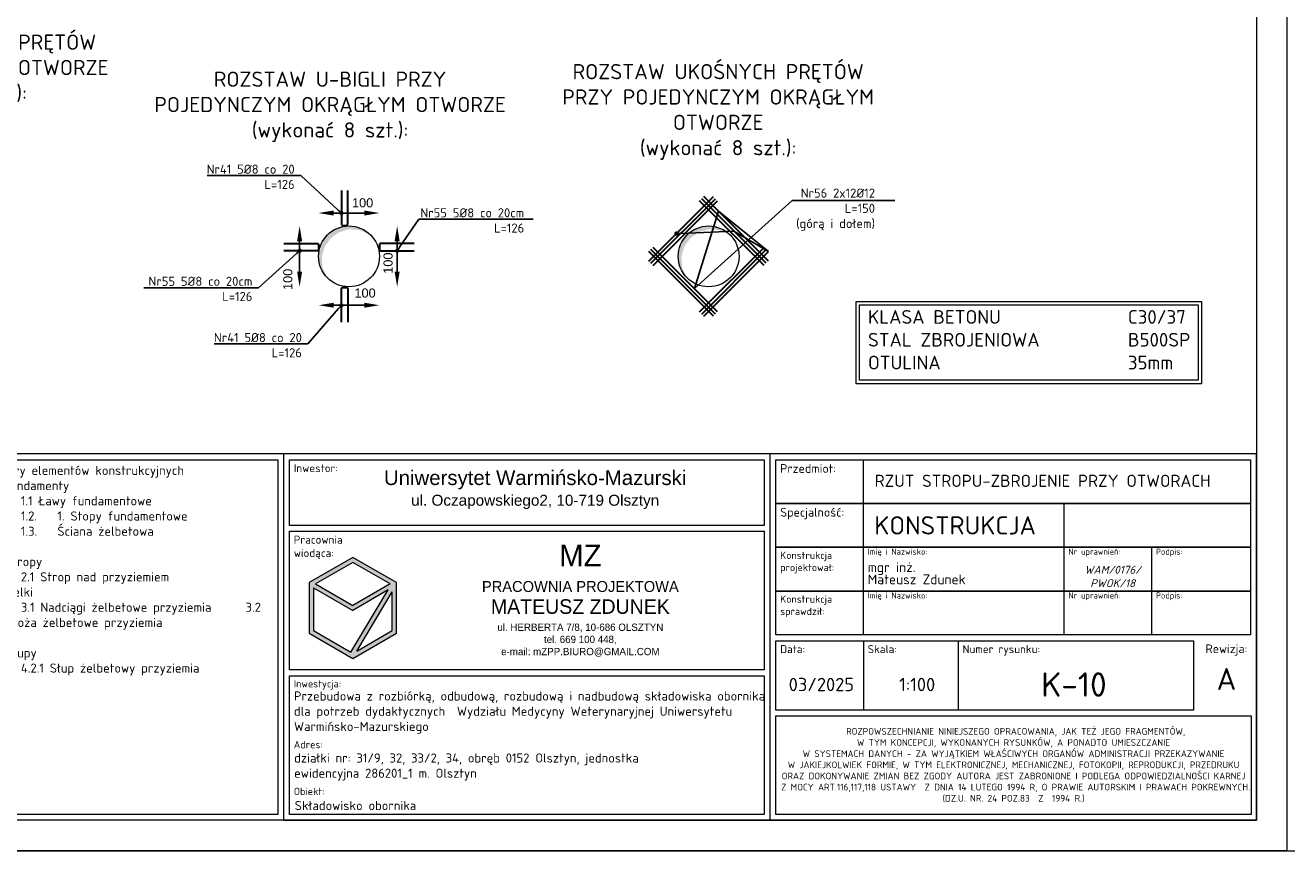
# Model space of a CAD drawing. Header units: millimetres. Extents: x -81893328 to 44149, y -26843406 to 95443303.
# Tile 17 of 100: x 28637 to 30712, y -9147 to -7758. Entities that reach past the tile are written whole.
import ezdxf
from ezdxf import colors
from ezdxf.entities.mleader import LeaderData, LeaderLine
from ezdxf.math import Vec2, Vec3

# ---------------------------------------------------------------- set-up
doc = ezdxf.new("R2010")
doc.units = ezdxf.units.MM
doc.linetypes.add('CONTINOUS', pattern=[0])
for name, color, linetype, lineweight in [('aRMZ - opisy', 7, 'Continuous', 5), ('aRMZ - tabelka i ramka', 63, 'Continuous', 13), ('aRMZ - wymiarowanie', 4, 'Continuous', 13), ('gruba', 92, 'Continuous', 30), ('kRMZ - otwory', 251, 'Continuous', 5)]:
    doc.layers.add(name, color=color, linetype=linetype, lineweight=lineweight)
doc.styles.add('1-100 2', font='arial.ttf', dxfattribs={"height": 15})
doc.styles.add('1-100 RM', font='isocpeur.ttf', dxfattribs={"height": 20})
doc.styles.add('1-100 RM wymiar', font='isocpeur.ttf', dxfattribs={"height": 15})
doc.styles.add('1-50 RM wymiar', font='isocpeur.ttf', dxfattribs={"height": 7.5})
doc.styles.add('4', font='arial.ttf', dxfattribs={"height": 15})
doc.dimstyles.new('wymiarowanie prętów 1-100', dxfattribs={"dimtxt": 15, "dimasz": 25, "dimexe": 1.25, "dimexo": 0.625, "dimgap": 1, "dimtad": 1, "dimdec": 0, "dimtxsty": '1-100 2', "dimcen": 2, "dimdle": 5, "dimse1": 1, "dimse2": 1, "dimclrd": 7, "dimclrt": 7, "dimadec": 0, "dimazin": 0, "dimtfac": 1, "dimtdec": 0, "dimtix": 1, "dimtmove": 1, "dimatfit": 3, "dimldrblk": 'ZNACZKI', "dimfxl": 1, "dimarcsym": 0})

# ---------------------------------------------------------------- blocks, each defined once
blk = doc.blocks.new('_Dot')
at = {"color": 0, "linetype": 'ByBlock', "lineweight": -2}
blk.add_line((-0.5, 0), (-1, 0), dxfattribs=at)
at = {"color": 0, "linetype": 'ByBlock', "const_width": 0.5}
blk.add_lwpolyline([(-0.25, 0, 1), (0.25, 0, 1)], format="xyb", close=True, dxfattribs=at)
blk = doc.blocks.new('*D1067')
at = {"layer": 'aRMZ - wymiarowanie', "color": 7, "lineweight": -2, "ltscale": 2, "transparency": 16777216}
blk.add_line((29088.1, -8113), (29088.1, -8163), dxfattribs=at)
at = {"layer": 'aRMZ - wymiarowanie', "color": 7, "ltscale": 2, "transparency": 16777216}
for points in [[(29084, -8113), (29092.3, -8113), (29088.1, -8088)], [(29084, -8163), (29092.3, -8163), (29088.1, -8188)]]:
    blk.add_solid(points, dxfattribs=at)
at = {"layer": 'Defpoints', "color": 0, "ltscale": 2, "transparency": 16777216}
for p in [(29169.4, -8088), (29088.1, -8188), (29169.4, -8188)]:
    blk.add_point(p, dxfattribs=at)
at = {"layer": 'aRMZ - wymiarowanie', "color": 7, "ltscale": 2, "transparency": 16777216, "insert": (29068.8, -8175.8), "char_height": 15, "attachment_point": 5, "rotation": 90, "style": '1-100 2'}
blk.add_mtext('100', dxfattribs=at)
blk = doc.blocks.new('ZNACZKI')
for p, q in [((0, 2.131), (0, -2.131)), ((1.507, 1.507), (-1.507, -1.507)), ((-2.131, 0), (2.131, 0))]:
    blk.add_line(p, q)
blk = doc.blocks.new('*D1068')
at = {"layer": 'aRMZ - wymiarowanie', "color": 7, "lineweight": -2, "ltscale": 2, "transparency": 16777216}
blk.add_line((29144.4, -8218.3), (29194.4, -8218.3), dxfattribs=at)
at = {"layer": 'aRMZ - wymiarowanie', "color": 7, "ltscale": 2, "transparency": 16777216}
for points in [[(29144.4, -8214.2), (29144.4, -8222.5), (29119.4, -8218.3)], [(29194.4, -8214.2), (29194.4, -8222.5), (29219.4, -8218.3)]]:
    blk.add_solid(points, dxfattribs=at)
at = {"layer": 'Defpoints', "color": 0, "ltscale": 2, "transparency": 16777216}
for p in [(29119.4, -8138), (29219.4, -8138), (29219.4, -8218.3)]:
    blk.add_point(p, dxfattribs=at)
at = {"layer": 'aRMZ - wymiarowanie', "color": 7, "ltscale": 2, "transparency": 16777216, "insert": (29195.8, -8198.3), "char_height": 15, "attachment_point": 5, "style": '1-100 2'}
blk.add_mtext('100', dxfattribs=at)
blk = doc.blocks.new('*D1069')
at = {"layer": 'aRMZ - wymiarowanie', "color": 7, "lineweight": -2, "ltscale": 2, "transparency": 16777216}
blk.add_line((29248.6, -8113), (29248.6, -8163), dxfattribs=at)
at = {"layer": 'aRMZ - wymiarowanie', "color": 7, "ltscale": 2, "transparency": 16777216}
for points in [[(29244.4, -8113), (29252.7, -8113), (29248.6, -8088)], [(29244.4, -8163), (29252.7, -8163), (29248.6, -8188)]]:
    blk.add_solid(points, dxfattribs=at)
at = {"layer": 'Defpoints', "color": 0, "ltscale": 2, "transparency": 16777216}
for p in [(29169.4, -8088), (29169.4, -8188), (29248.6, -8188)]:
    blk.add_point(p, dxfattribs=at)
at = {"layer": 'aRMZ - wymiarowanie', "color": 7, "ltscale": 2, "transparency": 16777216, "insert": (29233.7, -8149.1), "char_height": 15, "attachment_point": 5, "rotation": 90, "style": '1-100 2'}
blk.add_mtext('100', dxfattribs=at)
blk = doc.blocks.new('*D1070')
at = {"layer": 'aRMZ - wymiarowanie', "color": 7, "lineweight": -2, "ltscale": 2, "transparency": 16777216}
blk.add_line((29144.4, -8066.7), (29194.4, -8066.7), dxfattribs=at)
at = {"layer": 'aRMZ - wymiarowanie', "color": 7, "ltscale": 2, "transparency": 16777216}
for points in [[(29144.4, -8062.5), (29144.4, -8070.9), (29119.4, -8066.7)], [(29194.4, -8062.5), (29194.4, -8070.9), (29219.4, -8066.7)]]:
    blk.add_solid(points, dxfattribs=at)
at = {"layer": 'Defpoints', "color": 0, "ltscale": 2, "transparency": 16777216}
for p in [(29219.4, -8066.7), (29119.4, -8138), (29219.4, -8138)]:
    blk.add_point(p, dxfattribs=at)
at = {"layer": 'aRMZ - wymiarowanie', "color": 7, "ltscale": 2, "transparency": 16777216, "insert": (29191.8, -8050), "char_height": 15, "attachment_point": 5, "style": '1-100 2'}
blk.add_mtext('100', dxfattribs=at)
blk = doc.blocks.new('Numery elementów konstrukcyjnych')
at = {"layer": 'aRMZ - tabelka i ramka'}
blk.add_line((-9.6, -9.6), (-9.6, -592.8), dxfattribs=at)
blk.add_lwpolyline([(0, 0), (-516.6, 0), (-516.5, -602.9)], dxfattribs=at)
blk.add_lwpolyline([(-9.6, -592.8), (-507, -592.8), (-507, -9.6), (-9.6, -9.6)], close=True, dxfattribs=at)
at = {"layer": 'aRMZ - opisy', "insert": (-492, -19.6), "char_height": 15, "attachment_point": 1, "style": '1-100 RM'}
blk.add_mtext_dynamic_manual_height_columns('Numery elementów konstrukcyjnych\\P1.0 Fundamenty\\P^I1.1 Ławy fundamentowe\\P\\pxi-2,l6,t4;1.2.^I1. Stopy fundamentowe\\P1.3.^IŚciana żelbetowa\\P\\pi0,l0,t0;\\P2.0 Stropy\\P^I2.1 Strop nad przyziemiem^I\\P3.0 Belki\\P^I3.1 Nadciągi żelbetowe przyziemia ^I^I3.2 Nadproża żelbetowe przyziemia\\P^I^I\\P4.0 Słupy \\P^I4.2.1 Słup żelbetowy przyziemia', width=465.727, gutter_width=34.3, heights=[562.1], dxfattribs=at)

msp = doc.modelspace()

# ---------------------------------------------------------------- hatches: boundary and pattern name
at = {"layer": 'aRMZ - tabelka i ramka', "linetype": 'Continuous', "ltscale": 0.4}
h = msp.add_hatch(dxfattribs=at)
h.set_pattern_fill('DOTS', color=256, scale=0.6)
h.set_pattern_definition([(0, (30748.802596, -8347.647235), (0.01875, 0.0375), [0, -0.0375])])
h.paths.add_polyline_path([(29247.6291, -8674.4364), (29175.6291, -8632.8672), (29103.6291, -8674.4364), (29103.6291, -8757.5749), (29175.6291, -8799.1441), (29247.6291, -8757.5749)])
h.paths.add_polyline_path([(29234.0094, -8686.4567), (29172.511, -8789.03), (29110.8291, -8753.418), (29110.8291, -8682.7503), (29175.6291, -8720.1626)], flags=16)
h.paths.add_polyline_path([(29175.6291, -8711.8487), (29114.4291, -8676.5149), (29175.6291, -8641.1811), (29236.8291, -8676.5149)], flags=16)
h.paths.add_polyline_path([(29240.4291, -8689.7512), (29240.4291, -8753.418), (29182.0487, -8787.1239)], flags=16)
at = {"layer": 'kRMZ - otwory'}
for points in [[(29204.7341, -8102.8208), (29188.5129, -8091.9822), (29169.3787, -8088.1762), (29150.2446, -8091.9822), (29134.0234, -8102.8208), (29123.1847, -8119.042), (29119.3787, -8138.1762), (29123.1847, -8157.3103), (29134.0234, -8173.5315), (29125.8364, -8156.212), (29124.682, -8138.1762), (29129.5864, -8121.6936), (29139.3267, -8108.1241), (29152.8962, -8098.3838), (29169.3787, -8093.4795), (29187.4145, -8094.6338)], [(29204.7341, -8102.8208), (29188.5129, -8091.9822), (29169.3787, -8088.1762), (29150.2446, -8091.9822), (29134.0234, -8102.8208), (29123.1847, -8119.042), (29119.3787, -8138.1762), (29123.1847, -8157.3103), (29134.0234, -8173.5315), (29125.8364, -8156.212), (29124.682, -8138.1762), (29129.5864, -8121.6936), (29139.3267, -8108.1241), (29152.8962, -8098.3838), (29169.3787, -8093.4795), (29187.4145, -8094.6338)], [(29796.2016, -8102.8208), (29779.9805, -8091.9822), (29760.8463, -8088.1762), (29741.7121, -8091.9822), (29725.491, -8102.8208), (29714.6523, -8119.042), (29710.8463, -8138.1762), (29714.6523, -8157.3103), (29725.491, -8173.5315), (29717.304, -8156.212), (29716.1496, -8138.1762), (29721.054, -8121.6936), (29730.7943, -8108.1241), (29744.3638, -8098.3838), (29760.8463, -8093.4795), (29778.8821, -8094.6338)], [(29796.2016, -8102.8208), (29779.9805, -8091.9822), (29760.8463, -8088.1762), (29741.7121, -8091.9822), (29725.491, -8102.8208), (29714.6523, -8119.042), (29710.8463, -8138.1762), (29714.6523, -8157.3103), (29725.491, -8173.5315), (29717.304, -8156.212), (29716.1496, -8138.1762), (29721.054, -8121.6936), (29730.7943, -8108.1241), (29744.3638, -8098.3838), (29760.8463, -8093.4795), (29778.8821, -8094.6338)]]:
    msp.add_hatch(color=256, dxfattribs=at).paths.add_polyline_path(points)

# ---------------------------------------------------------------- linework, layer by layer
at = {"layer": 'aRMZ - opisy'}
for points in [[(30003.4283, -8212.0415), (30571.5533, -8212.0415), (30571.5533, -8347.4165), (30003.4283, -8347.4165)], [(30009.0533, -8217.6665), (30565.9283, -8217.6665), (30565.9283, -8341.7915), (30009.0533, -8341.7915)]]:
    msp.add_lwpolyline(points, close=True, dxfattribs=at)
at = {"layer": 'aRMZ - tabelka i ramka', "linetype": 'Continuous', "ltscale": 0.4}
for p, q in [((29861.7575, -8462.7776), (29861.7575, -9065.1776)), ((30015.3575, -8544.3776), (30015.3575, -8472.3776)), ((30015.3575, -8616.3776), (30015.3575, -8544.3776)), ((30345.3575, -8544.3776), (30345.3575, -8616.3776)), ((30015.3575, -8688.3776), (30015.3575, -8616.3776)), ((30345.3575, -8616.3776), (30345.3575, -8688.3776)), ((30489.3575, -8616.3776), (30489.3575, -8688.3776)), ((29175.6291, -8632.8672), (29103.6291, -8674.4364)), ((29175.6291, -8641.1811), (29114.4291, -8676.5149)), ((29247.6291, -8674.4364), (29175.6291, -8632.8672)), ((29236.8291, -8676.5149), (29175.6291, -8641.1811)), ((29103.6291, -8674.4364), (29103.6291, -8757.5749)), ((29110.8291, -8682.7503), (29175.6291, -8720.1626)), ((29110.8291, -8682.7503), (29110.8291, -8753.418)), ((29114.4291, -8676.5149), (29175.6291, -8711.8487)), ((29172.511, -8789.03), (29234.0094, -8686.4567)), ((29236.8291, -8676.5149), (29175.6291, -8711.8487)), ((29234.0094, -8686.4567), (29175.6291, -8720.1626)), ((29182.0487, -8787.1239), (29240.4291, -8689.7512)), ((29240.4291, -8753.418), (29240.4291, -8689.7512)), ((29247.6291, -8757.5749), (29247.6291, -8674.4364)), ((30015.3575, -8760.3776), (30015.3575, -8688.3776)), ((30345.3575, -8688.3776), (30345.3575, -8760.3776)), ((30489.3575, -8688.3776), (30489.3575, -8760.3776)), ((29110.8291, -8753.418), (29172.511, -8789.03)), ((29182.0487, -8787.1239), (29240.4291, -8753.418)), ((29103.6291, -8757.5749), (29175.6291, -8799.1441)), ((29175.6291, -8799.1441), (29247.6291, -8757.5749)), ((30015.3575, -8769.9776), (30015.3575, -8883.9776)), ((30171.3575, -8769.9776), (30171.3575, -8883.9776))]:
    msp.add_line(p, q, dxfattribs=at)
at = {"layer": 'aRMZ - tabelka i ramka', "color": 7, "true_color": 0xffffff}
for points in [[(26511.7575, -6145.1776), (30711.7575, -6145.1776), (30711.7575, -9115.1776), (26511.7575, -9115.1776)], [(26511.7575, -9115.1776), (34911.7575, -9115.1776), (34911.7575, -15055.1776), (26511.7575, -15055.1776)]]:
    msp.add_lwpolyline(points, close=True, dxfattribs=at)
at = {"layer": 'aRMZ - tabelka i ramka'}
msp.add_lwpolyline([(26961.7575, -6195.1776), (30661.7575, -6195.1776), (30661.7575, -9065.1776), (26961.7575, -9065.1776)], close=True, dxfattribs=at)
at = {"layer": 'aRMZ - tabelka i ramka', "linetype": 'Continuous', "ltscale": 0.4}
for points in [[(30661.7575, -9065.1776), (30661.7575, -8462.7776), (29061.7575, -8462.7776), (29061.7575, -9065.1776)], [(29071.3575, -8472.3776), (29852.1575, -8472.3776), (29852.1575, -8580.3776), (29071.3575, -8580.3776)], [(29871.3575, -8472.3776), (30652.1575, -8472.3776), (30652.1575, -8544.3776), (29871.3575, -8544.3776)], [(29871.3575, -8544.3776), (30652.1575, -8544.3776), (30652.1575, -8616.3776), (29871.3575, -8616.3776)], [(29071.3575, -8589.9776), (29852.1575, -8589.9776), (29852.1575, -8817.9776), (29071.3575, -8817.9776)], [(29871.3575, -8616.3776), (30652.1575, -8616.3776), (30652.1575, -8688.3776), (29871.3575, -8688.3776)], [(29871.3575, -8688.3776), (30652.1575, -8688.3776), (30652.1575, -8760.3776), (29871.3575, -8760.3776)], [(29871.3575, -8769.9776), (30558.3575, -8769.9776), (30558.3575, -8883.9776), (29871.3575, -8883.9776)], [(29071.3575, -8827.5776), (29852.1575, -8827.5776), (29852.1575, -9055.5776), (29071.3575, -9055.5776)], [(29871.3575, -8893.5776), (30653.3575, -8893.5776), (30653.3575, -9055.5776), (29871.3575, -9055.5776)]]:
    msp.add_lwpolyline(points, close=True, dxfattribs=at)
at = {"layer": 'gruba'}
for p, q in [((29156.8539, -8029.8604), (29156.8539, -8084.8604)), ((29167.3539, -8084.8604), (29167.3539, -8029.8604)), ((29158.9539, -8086.9604), (29165.2539, -8086.9604))]:
    msp.add_line(p, q, dxfattribs=at)
at = {"layer": 'gruba', "color": 4}
for p, q in [((29662.5585, -8145.7984), (29768.6245, -8039.7324)), ((29666.094, -8149.3339), (29772.16, -8043.2679)), ((29669.6295, -8152.8695), (29775.6955, -8046.8034)), ((29852.0631, -8152.8695), (29745.9971, -8046.8034)), ((29855.5986, -8149.3339), (29749.5326, -8043.2679)), ((29859.1341, -8145.7984), (29753.0681, -8039.7324)), ((29768.6245, -8236.3081), (29662.5585, -8130.242)), ((29772.16, -8232.7725), (29666.094, -8126.7065)), ((29775.6955, -8229.237), (29669.6295, -8123.171)), ((29745.9971, -8229.237), (29852.0631, -8123.171)), ((29749.5326, -8232.7725), (29855.5986, -8126.7065)), ((29753.0681, -8236.3081), (29859.1341, -8130.242))]:
    msp.add_line(p, q, dxfattribs=at)
at = {"layer": 'gruba', "color": 2, "linetype": 'CONTINOUS', "extrusion": (0, 0, -1)}
for p, q in [((29062.3135, -8116.7702), (29117.3135, -8116.7702)), ((29117.3135, -8128.7702), (29062.3135, -8128.7702)), ((29119.4135, -8118.8702), (29119.4135, -8126.6702))]:
    msp.add_line(p, q, dxfattribs=at)
at = {"layer": 'gruba', "color": 2, "linetype": 'CONTINOUS'}
for p, q in [((29219.3439, -8118.8702), (29219.3439, -8126.6702)), ((29276.4439, -8116.7702), (29221.4439, -8116.7702)), ((29221.4439, -8128.7702), (29276.4439, -8128.7702))]:
    msp.add_line(p, q, dxfattribs=at)
at = {"layer": 'gruba', "extrusion": (0, 0, -1)}
for p, q in [((29156.8139, -8246.1801), (29156.8139, -8191.1801)), ((29158.9139, -8189.0801), (29165.2139, -8189.0801)), ((29167.3139, -8191.1801), (29167.3139, -8246.1801))]:
    msp.add_line(p, q, dxfattribs=at)
at = {"layer": 'gruba'}
for centre, major_axis, start_param, end_param in [((29158.9539, -8084.8604), (-1.4849, 1.4849), 0.785398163, 2.35619449), ((29165.2539, -8084.8604), (1.4849, 1.4849), 3.926990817, 5.497787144)]:
    msp.add_ellipse(centre, major_axis=major_axis, ratio=1, start_param=start_param, end_param=end_param, dxfattribs=at)
at = {"layer": 'gruba', "color": 2, "linetype": 'CONTINOUS', "extrusion": (0, 0, -1)}
for centre, major_axis in [((29117.3135, -8118.8702), (-1.4849, 1.4849)), ((29117.3135, -8126.6702), (1.4849, 1.4849))]:
    msp.add_ellipse(centre, major_axis=major_axis, ratio=1, start_param=0.785398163, end_param=2.35619449, dxfattribs=at)
at = {"layer": 'gruba', "color": 2, "linetype": 'CONTINOUS'}
for centre, major_axis in [((29221.4439, -8118.8702), (1.4849, 1.4849)), ((29221.4439, -8126.6702), (-1.4849, 1.4849))]:
    msp.add_ellipse(centre, major_axis=major_axis, ratio=1, start_param=0.785398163, end_param=2.35619449, dxfattribs=at)
at = {"layer": 'gruba', "extrusion": (0, 0, -1)}
for centre, major_axis, start_param, end_param in [((29158.9139, -8191.1801), (1.4849, 1.4849), 3.926990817, 5.497787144), ((29165.2139, -8191.1801), (-1.4849, 1.4849), 0.785398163, 2.35619449)]:
    msp.add_ellipse(centre, major_axis=major_axis, ratio=1, start_param=start_param, end_param=end_param, dxfattribs=at)
at = {"layer": 'kRMZ - otwory'}
for centre in [(29169.3787, -8138.0202), (29760.8463, -8138.0202), (29760.8463, -8138.0202)]:
    msp.add_circle(centre, 50, dxfattribs=at)

# ---------------------------------------------------------------- block references
at = {"layer": 'aRMZ - tabelka i ramka', "linetype": 'Continuous', "ltscale": 0.4}
msp.add_blockref('Numery elementów konstrukcyjnych', (29061.7571, -8462.781), dxfattribs=at)

# ---------------------------------------------------------------- texts
at = {"layer": 'aRMZ - opisy'}
for s, width, gutter_width, heights, insert, char_height, attachment_point, style in [('ROZSTAW UKOŚNYCH PRĘTÓW PRZY PROSTOKĄTNYM OTWORZE\\P(wykonać 1 szt.):', 549.949805, 25, [390.4856], (28514.1873, -7831.1997), 25, 5, '1-50 RM wymiar'), ('ROZSTAW U-BIGLI PRZY POJEDYNCZYM OKRĄGŁYM OTWORZE\\P(wykonać 8 szt.):', 577.837111, 25, [390.4856], (29138.3328, -7892.1437), 25, 5, '1-50 RM wymiar'), ('ROZSTAW UKOŚNYCH PRĘTÓW PRZY POJEDYNCZYM OKRĄGŁYM OTWORZE\\P(wykonać 8 szt.):', 549.949805, 25, [390.4856], (29776.5812, -7900.522), 25, 5, '1-50 RM wymiar'), ('\\pxi-3,l4,t4;KLASA BETONU^I^I^IC30/37\\PSTAL ZBROJENIOWA^I^IB500SP\\POTULINA^I^I^I^I35mm', 813.921833, 18.75, [193.945], (30000.487, -8226.3328), 22.5, 1, '1-100 RM')]:
    msp.add_mtext_dynamic_manual_height_columns(s, width=width, gutter_width=gutter_width, heights=heights, dxfattribs=dict(at, insert=insert, char_height=char_height, attachment_point=attachment_point, style=style))
at = {"layer": 'aRMZ - tabelka i ramka', "linetype": 'Continuous', "ltscale": 0.4}
for s, width, gutter_width, heights, insert, char_height, attachment_point, style in [('Inwestor:', 45.265876, 100, [0], (29078.5575, -8479.5776), 13.2, 1, '1-100 RM'), ('Przedmiot:', 45.265876, 100, [0], (29878.5575, -8479.5776), 14.4, 1, '1-100 RM'), ('RZUT STROPU-ZBROJENIE PRZY OTWORACH', 818.291163, 1, [0], (30033.8714, -8507.0727), 20, 4, '1-100 RM wymiar'), ('Specjalność:', 45.265876, 100, [0], (29878.5575, -8551.5776), 14.4, 1, '1-100 RM'), ('Pracownia wiodąca:', 145.871571, 100, [0], (29078.5575, -8597.1776), 13.2, 1, '1-100 RM'), ('Konstrukcja projektował:', 45.265876, 100, [0], (29878.5575, -8623.5776), 12, 1, '1-100 RM'), ('Imię i Nazwisko:', 192.891447, 100, [0], (30022.5575, -8618.5776), 10, 1, '1-100 RM'), ('Nr uprawnień:', 130.148491, 100, [0], (30352.5575, -8618.5776), 10, 1, '1-100 RM'), ('Podpis:', 130.148491, 100, [0], (30496.5575, -8618.5776), 10, 1, '1-100 RM'), ('\\pxsm0.75,;mgr inż.\\PMateusz Zdunek', 304.695567, 100, [0], (30022.5575, -8659.0776), 16, 4, '1-100 RM'), ('{\\fISOCPEUR|b0|i1|c238|p34;WAM/0176/\\PPWOK/18}', 148.535415, 100, [0], (30425.4925, -8664.3776), 13.2, 5, '1-100 RM'), ('Imię i Nazwisko:', 198.212517, 100, [0], (30022.5575, -8690.5776), 10, 1, '1-100 RM'), ('Nr uprawnień:', 130.148491, 100, [0], (30352.5575, -8690.5776), 10, 1, '1-100 RM'), ('Podpis:', 130.148491, 100, [0], (30496.5575, -8690.5776), 10, 1, '1-100 RM'), ('Konstrukcja sprawdził:', 45.265876, 100, [0], (29878.5575, -8695.5776), 12, 1, '1-100 RM'), ('Skala:', 45.265876, 100, [0], (30022.5575, -8777.1776), 13.2, 1, '1-100 RM'), ('Rewizja:', 45.265876, 100, [0], (30612.5575, -8775.9776), 14.4, 2, '1-100 RM'), ('Data:', 45.265876, 100, [0], (29878.5575, -8777.1776), 13.2, 1, '1-100 RM'), ('Numer rysunku:', 126.90554, 100, [0], (30178.5575, -8777.1776), 13.2, 1, '1-100 RM'), ('A', 45.265876, 100, [0], (30612.5575, -8832.9776), 36, 5, '1-100 RM'), ('Inwestycja:', 145.871571, 100, [0], (29078.5575, -8834.7776), 12, 1, '1-100 RM'), ('03/2025', 122.002562, 100, [22], (29946.3001, -8841.9776), 22, 5, '1-100 RM'), ('1:100', 122.002562, 100, [22], (30103.8645, -8841.9776), 22, 5, '1-100 RM'), ('K-10', 122.002562, 100, [22], (30361.7425, -8841.9776), 40, 5, '1-100 RM'), ('Adres:', 145.871571, 100, [0], (29078.5575, -8934.7726), 12, 1, '1-100 RM'), ('Obiekt:', 145.871571, 100, [0], (29078.5575, -9011.7776), 12, 1, '1-100 RM')]:
    msp.add_mtext_dynamic_manual_height_columns(s, width=width, gutter_width=gutter_width, heights=heights, dxfattribs=dict(at, insert=insert, char_height=char_height, attachment_point=attachment_point, style=style))
for s, insert, char_height, width, attachment_point, style in [('{\\fArial|b0|i0|c238|p34;Uniwersytet Warmińsko-Mazurski\\P\\H0.75x;ul. Oczapowskiego2, 10-719 Olsztyn}', (29475.551, -8521.7055), 24, 689.419863, 5, '1-100 RM'), ('KONSTRUKCJA', (30033.3575, -8580.3776), 30, 312, 4, '1-100 RM wymiar'), ('\\pxqc;{\\fBankGothic Lt BT|b0|i0|c238|p34;\\H2x;MZ\\H0.83334x;\\P\\fBankGothic Lt BT|b0|i0|c0|p34;\\H0.6x;PRACOWNIA PROJEKTOWA \\P\\fBankGothic Lt BT|b0|i0|c238|p34;\\H1.3333x;MATEUSZ ZDUNEK\\fBankGothic Lt BT|b0|i0|c0|p34;\\P\\H0.5x;ul. \\fBankGothic Lt BT|b0|i0|c238|p34;HERBERTA 7/8\\fBankGothic Lt BT|b0|i0|c0|p34;, 10-6\\fBankGothic Lt BT|b0|i0|c238|p34;86 \\fBankGothic Lt BT|b0|i0|c0|p34;OLSZTYN\\Ptel. \\fBankGothic Lt BT|b0|i0|c238|p34;669 100 448\\fBankGothic Lt BT|b0|i0|c0|p34;,\\fBankGothic Lt BT|b0|i0|c238|p34;\\P\\fBankGothic Lt BT|b0|i0|c0|p34;e-mail: \\fBankGothic Lt BT|b0|i0|c238|p34;mZPP.BIURO\\fBankGothic Lt BT|b0|i0|c0|p34;@\\fBankGothic Lt BT|b0|i0|c238|p34;GMAIL\\fBankGothic Lt BT|b0|i0|c0|p34;.\\fBankGothic Lt BT|b0|i0|c238|p34;COM}', (29549.8933, -8703.9776), 18, 628.637097, 5, '4'), ('Przebudowa z rozbiórką, odbudową, rozbudową i nadbudową składowiska obornika dla potrzeb dydaktycznych  Wydziału Medycyny Weterynaryjnej Uniwersytetu \\PWarmińsko-Mazurskiego', (29078.8062, -8853.3831), 15, 773.351316, 1, '1-100 RM'), (' ROZPOWSZECHNIANIE NINIEJSZEGO OPRACOWANIA, JAK TEŻ JEGO FRAGMENTÓW, \\PW TYM KONCEPCJI, WYKONANYCH RYSUNKÓW, A PONADTO UMIESZCZANIE \\PW SYSTEMACH DANYCH - ZA WYJĄTKIEM WŁAŚCIWYCH ORGANÓW ADMINISTRACJI PRZEKAZYWANIE W\\~JAKIEJKOLWIEK FORMIE, W TYM ELEKTRONICZNEJ, MECHANICZNEJ, FOTOKOPII, REPRODUKCJI, PRZEDRUKU ORAZ DOKONYWANIE ZMIAN BEZ ZGODY AUTORA JEST ZABRONIONE I PODLEGA ODPOWIEDZIALNOŚCI KARNEJ\\P Z MOCY ART.116,117,118 USTAWY  Z DNIA 14 LUTEGO 1994 R, O PRAWIE AUTORSKIM I PRAWACH POKREWNYCH. (DZ.U. NR. 24 POZ.83  Z  1994 R.)', (30262.3575, -8974.5776), 11, 782, 5, '1-100 RM wymiar'), ('działki nr: 31/9, 32, 33/2, 34, obręb 0152 Olsztyn, jednostka ewidencyjna 286201_1 m. Olsztyn', (29079.1205, -8955.3026), 15, 659.255732, 1, '1-100 RM'), ('Składowisko obornika', (29080.1684, -9033.4776), 15, 670.031299, 1, '1-100 RM')]:
    msp.add_mtext(s, dxfattribs=dict(at, insert=insert, char_height=char_height, width=width, attachment_point=attachment_point, style=style))

# ---------------------------------------------------------------- dimensions: what is measured, and where the dimension line sits
at = {"layer": 'aRMZ - wymiarowanie', "ltscale": 2}
for base, picture, middle in [((29219.3787, -8066.7079), '*D1070', (29191.7908, -8058.6787)), ((29219.3787, -8218.3315), '*D1068', (29195.809, -8206.9859))]:
    dim = msp.add_linear_dim(base=base, p1=(29119.3787, -8138.0202), p2=(29219.3787, -8138.0202), dimstyle='wymiarowanie prętów 1-100', dxfattribs=at)
    dim.commit()
    dim.dimension.update_dxf_attribs({"geometry": picture, "text_midpoint": middle, "dimtype": 160})
for base, picture, middle in [((29088.1244, -8188.0202), '*D1067', (29077.5076, -8175.8292)), ((29248.5581, -8188.0202), '*D1069', (29242.3338, -8149.138))]:
    dim = msp.add_linear_dim(base=base, p1=(29169.3787, -8088.0202), p2=(29169.3787, -8188.0202), angle=90, dimstyle='wymiarowanie prętów 1-100', dxfattribs=at)
    dim.commit()
    dim.dimension.update_dxf_attribs({"geometry": picture, "text_midpoint": middle, "dimtype": 160})

# ---------------------------------------------------------------- leaders
at = {"layer": 'aRMZ - opisy'}
ml = msp.add_multileader_mtext('Standard', dxfattribs=at)
ml.set_content('Nr41 5%%C8 co 20\\PL=126', color=256, style='1-100 RM')
ml.set_leader_properties()
ml.set_arrow_properties(name='DOT')
ml.build(insert=Vec2(0, 0))
ml.multileader.update_dxf_attribs({"text_left_attachment_type": 6, "text_right_attachment_type": 6, "arrow_head_size": 7})
ctx = ml.context
ctx.base_point, ctx.char_height, ctx.arrow_head_size, ctx.plane_origin = Vec3(28938.5153, -8005.1363), 15, 7, Vec3(29576.8353, -8061.4395)
ctx.left_attachment, ctx.right_attachment, ctx.text_align_type = 6, 6, 2
notes = []
notes.append((ctx, [(1, (1, 1, 0), (29090.0153, -8005.1363), (-1, 0), 8, [(0, [(29156.8539, -8066.7079)], 0, [])])]))
ctx.mtext.insert, ctx.mtext.alignment, ctx.mtext.flow_direction = Vec3(29080.0153, -7987.1363), 3, 5
ml = msp.add_multileader_mtext('Standard', dxfattribs=at)
ml.set_content('Nr56 2x12%%C12 \\PL=150\\P(górą i dołem)', color=256, style='1-100 RM')
ml.set_leader_properties()
ml.set_arrow_properties(name='DOT')
ml.build(insert=Vec2(0, 0))
ml.multileader.update_dxf_attribs({"text_left_attachment_type": 6, "text_right_attachment_type": 6, "arrow_head_size": 7})
ctx = ml.context
ctx.base_point, ctx.char_height, ctx.arrow_head_size, ctx.plane_origin = Vec3(29906.5417, -8045.9222), 15, 7, Vec3(29670.9935, -7687.4041)
ctx.left_attachment, ctx.right_attachment, ctx.text_align_type = 6, 6, 2
notes.append((ctx, [(0, (1, 1, 0), (29898.5417, -8045.9222), (1, 0), 8, [(4, [(29707.8994, -8100.4575), (29802.5656, -8096.3009), (29859.1341, -8130.242), (29777.1299, -8063.7941), (29737.3773, -8190.9187)], 0, [])])]))
ctx.mtext.insert, ctx.mtext.alignment, ctx.mtext.flow_direction = Vec3(30034.5417, -8026.4222), 3, 5
ml = msp.add_multileader_mtext('Standard', dxfattribs=at)
ml.set_content('Nr55 5%%C8 co 20cm \\PL=126', color=256, style='1-100 RM')
ml.set_leader_properties()
ml.set_arrow_properties(name='DOT')
ml.build(insert=Vec2(0, 0))
ml.multileader.update_dxf_attribs({"text_left_attachment_type": 6, "text_right_attachment_type": 6, "arrow_head_size": 7})
ctx = ml.context
ctx.base_point, ctx.char_height, ctx.arrow_head_size, ctx.plane_origin = Vec3(29292.1272, -8076.9001), 15, 7, Vec3(29517.3904, -7341.5094)
ctx.left_attachment, ctx.right_attachment, ctx.text_align_type = 6, 6, 2
notes.append((ctx, [(0, (1, 1, 0), (29284.1272, -8076.9001), (1, 0), 8, [(2, [(29248.5581, -8128.7702)], 0, [])])]))
ctx.mtext.insert, ctx.mtext.alignment, ctx.mtext.flow_direction = Vec3(29457.6272, -8058.9001), 3, 5
ml = msp.add_multileader_mtext('Standard', dxfattribs=at)
ml.set_content('Nr55 5%%C8 co 20cm \\PL=126', color=256, style='1-100 RM')
ml.set_leader_properties()
ml.set_arrow_properties(name='DOT')
ml.build(insert=Vec2(0, 0))
ml.multileader.update_dxf_attribs({"text_left_attachment_type": 6, "text_right_attachment_type": 6, "arrow_head_size": 7})
ctx = ml.context
ctx.base_point, ctx.char_height, ctx.arrow_head_size, ctx.plane_origin = Vec3(28844.9737, -8189.4617), 15, 7, Vec3(29080.2369, -7454.0709)
ctx.left_attachment, ctx.right_attachment, ctx.text_align_type = 6, 6, 2
notes.append((ctx, [(1, (1, 1, 0), (29020.4737, -8189.4617), (-1, 0), 8, [(2, [(29088.4272, -8128.7702)], 0, [])])]))
ctx.mtext.insert, ctx.mtext.alignment, ctx.mtext.flow_direction = Vec3(29010.4737, -8171.4617), 3, 5
ml = msp.add_multileader_mtext('Standard', dxfattribs=at)
ml.set_content('Nr41 5%%C8 co 20\\PL=126', color=256, style='1-100 RM')
ml.set_leader_properties()
ml.set_arrow_properties(name='DOT')
ml.build(insert=Vec2(0, 0))
ml.multileader.update_dxf_attribs({"text_left_attachment_type": 6, "text_right_attachment_type": 6, "arrow_head_size": 7})
ctx = ml.context
ctx.base_point, ctx.char_height, ctx.arrow_head_size, ctx.plane_origin = Vec3(28950.4518, -8282.0268), 15, 7, Vec3(29629.4541, -8670.6285)
ctx.left_attachment, ctx.right_attachment, ctx.text_align_type = 6, 6, 2
notes.append((ctx, [(1, (1, 1, 0), (29101.9518, -8282.0268), (-1, 0), 8, [(0, [(29156.8139, -8218.6801)], 0, [])])]))
ctx.mtext.insert, ctx.mtext.alignment, ctx.mtext.flow_direction = Vec3(29091.9518, -8264.0268), 3, 5
for ctx, leaders in notes:
    for number, flags, end, landing, length, lines in leaders:
        leader = LeaderData()
        leader.index, (leader.has_last_leader_line, leader.has_dogleg_vector, leader.attachment_direction) = number, flags
        leader.last_leader_point, leader.dogleg_vector, leader.dogleg_length = Vec3(end), Vec3(landing), length
        for number, points, colour, breaks in lines:
            line = LeaderLine()
            line.index, line.vertices, line.color, line.breaks = number, Vec3.list(points), colors.encode_raw_color(colour), breaks
            leader.lines.append(line)
        ctx.leaders.append(leader)

doc.saveas('drawing.dxf')
